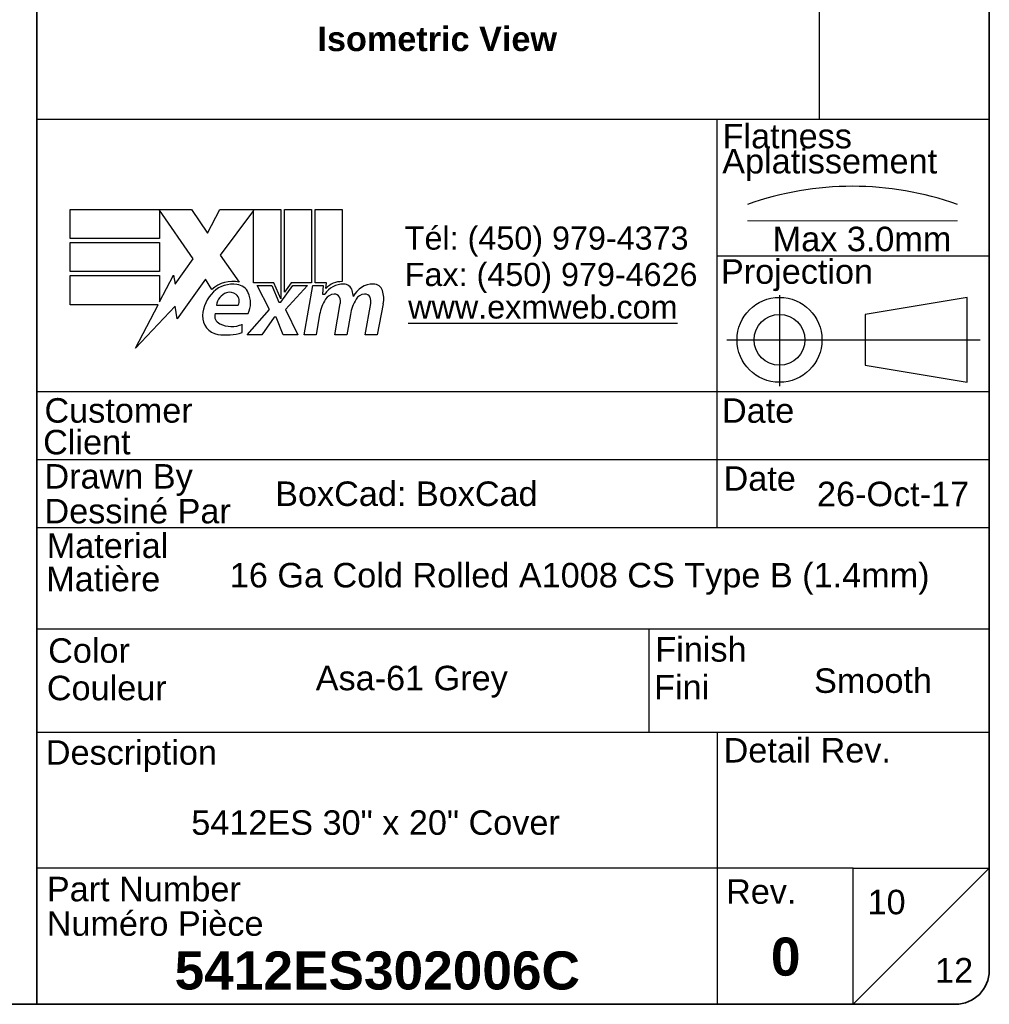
# Model space of a CAD drawing. Header units: inches. Extents: x 0 to 120, y -11 to 78.
# Tile 77 of 90: x 93 to 119, y 2 to 28. Entities that reach past the tile are written whole.
import ezdxf
from ezdxf.enums import TextEntityAlignment as Align

# ---------------------------------------------------------------- set-up
doc = ezdxf.new("R2010")
doc.units = ezdxf.units.IN
doc.header["$LTSCALE"] = 7.213522
doc.header["$MEASUREMENT"] = 0
doc.layers.get('0').update_dxf_attribs({"lineweight": 25})
for name, color, linetype, lineweight in [('Centerline(ANSI)', 7, 'Continuous', 25), ('Sketch Geometry(ANSI)', 7, 'Continuous', 25), ('Symbols(ANSI)', 7, 'Continuous', 25)]:
    doc.layers.add(name, color=color, linetype=linetype, lineweight=lineweight)
doc.styles.add('Current-ANSI', font='arial.ttf')
doc.styles.add('Dimension-ANSI', font='arialbd.ttf')
doc.styles.add('Text Style44', font='arialbd.ttf')
doc.styles.add('Text Style83', font='FRE3OF9X.TTF')

# ---------------------------------------------------------------- blocks, each defined once
blk = doc.blocks.new('Title Blocks EXM - ANSI B')
for p, q in [((13.3719, 3.063), (13.3719, 3.17)), ((13.3719, 3.17), (13.8179, 3.17)), ((13.8239, 2.989), (13.7009, 3.1679)), ((13.7009, 3.1679), (13.7009, 3.063)), ((13.8179, 3.17), (13.8766, 3.0829)), ((13.8766, 3.0829), (13.9229, 3.17)), ((13.9229, 3.17), (14.1459, 3.17)), ((14.0459, 3.1658), (13.9239, 3.0025)), ((14.0459, 2.9005), (14.0459, 3.1658)), ((14.1459, 3.17), (14.1459, 2.8416)), ((14.1599, 3.17), (14.2589, 3.17)), ((14.1599, 2.866), (14.1599, 3.17)), ((14.2589, 3.17), (14.2589, 2.9005)), ((14.2729, 3.17), (14.3719, 3.17)), ((14.2729, 2.9005), (14.2729, 3.17)), ((14.3719, 3.17), (14.3719, 2.905)), ((13.7009, 3.063), (13.3719, 3.063)), ((13.3719, 3.049), (13.7009, 3.049)), ((13.3719, 2.942), (13.3719, 3.049)), ((13.7009, 3.049), (13.7009, 2.942)), ((13.9239, 3.0025), (13.9929, 2.903)), ((13.7584, 2.8954), (13.8239, 2.989)), ((13.7009, 2.942), (13.3719, 2.942)), ((13.3719, 2.82), (13.3719, 2.927)), ((13.3719, 2.927), (13.7009, 2.927)), ((13.7009, 2.831), (13.7519, 2.929)), ((13.7009, 2.927), (13.7009, 2.831)), ((13.7519, 2.929), (13.7584, 2.8954)), ((13.8699, 2.9145), (13.7651, 2.7677)), ((13.893, 2.876), (13.8699, 2.9145)), ((14.1209, 2.9005), (14.0459, 2.9005)), ((14.1459, 2.8416), (14.1209, 2.9005)), ((14.1849, 2.9005), (14.1599, 2.866)), ((14.2589, 2.9005), (14.1849, 2.9005)), ((14.3139, 2.9005), (14.2729, 2.9005)), ((14.3121, 2.88), (14.3139, 2.9005)), ((14.0589, 2.891), (14.1129, 2.891)), ((14.1049, 2.802), (14.0589, 2.891)), ((14.1129, 2.891), (14.1389, 2.8297)), ((14.1459, 2.8297), (14.1904, 2.891)), ((14.2449, 2.891), (14.1639, 2.8026)), ((14.1904, 2.891), (14.2449, 2.891)), ((14.2319, 2.709), (14.264, 2.891)), ((14.264, 2.891), (14.3019, 2.891)), ((14.3019, 2.891), (14.2991, 2.859)), ((14.2991, 2.859), (14.3087, 2.859)), ((14.1389, 2.8297), (14.1459, 2.8297)), ((14.3449, 2.709), (14.3651, 2.824)), ((14.4568, 2.709), (14.4771, 2.824)), ((14.523, 2.8232), (14.5008, 2.709)), ((13.6951, 2.82), (13.3719, 2.82)), ((13.6123, 2.661), (13.6951, 2.82)), ((13.7585, 2.815), (13.6123, 2.661)), ((13.7651, 2.7677), (13.7585, 2.815)), ((13.9049, 2.788), (14.0269, 2.788)), ((13.9099, 2.818), (13.9899, 2.818)), ((14.0229, 2.709), (14.1049, 2.802)), ((14.1639, 2.8026), (14.2089, 2.709)), ((14.1219, 2.774), (14.0769, 2.709)), ((14.1299, 2.774), (14.1219, 2.774)), ((14.1549, 2.709), (14.1299, 2.774)), ((14.2891, 2.784), (14.2759, 2.709)), ((14.4021, 2.784), (14.3889, 2.709)), ((14.0049, 2.718), (14.0049, 2.748)), ((14.0769, 2.709), (14.0229, 2.709)), ((14.2089, 2.709), (14.1549, 2.709)), ((14.2759, 2.709), (14.2319, 2.709)), ((14.3889, 2.709), (14.3449, 2.709)), ((14.5008, 2.709), (14.4568, 2.709))]:
    blk.add_line(p, q)
for centre, radius, start, end in [((13.9683, 2.7958), 0.11, 77.079, 133.1785), ((13.9683, 2.7958), 0.0996, 80.4085, 134.1684), ((13.9805, 2.8435), 0.0507, 23.8445, 85.0802), ((14.3761, 2.8159), 0.08, 89.4776, 147.4114), ((14.3702, 2.825), 0.08, 88.7952, 136.5849), ((14.3766, 2.8621), 0.0338, 16.9928, 89.4776), ((14.4864, 2.814), 0.0819, 89.6788, 153.9508), ((14.4867, 2.8609), 0.035, 18.4748, 89.6788), ((13.9913, 2.772), 0.1327, 134.1684, 176.5646), ((13.9654, 2.8111), 0.056, 109.3797, 172.9975), ((13.959, 2.8295), 0.0365, 51.1652, 109.3797), ((13.9619, 2.8332), 0.0318, 331.4547, 51.1652), ((13.9409, 2.826), 0.094, 336.1555, 23.8445), ((14.3463, 2.8176), 0.042, 96.03, 147.5992), ((14.344, 2.8395), 0.02, 23.5571, 96.03), ((14.3171, 2.8439), 0.096, 3.6169, 16.9928), ((14.4583, 2.8176), 0.042, 96.1027, 147.6083), ((14.456, 2.8395), 0.02, 23.5487, 96.1027), ((14.4288, 2.8415), 0.096, 349, 18.4748), ((14.4417, 2.757), 0.155, 147.5992, 170), ((14.3248, 2.8311), 0.041, 350, 23.5571), ((14.5551, 2.7593), 0.155, 148.5584, 170.8257), ((14.4367, 2.8311), 0.041, 349.9922, 23.5487), ((13.9355, 2.7789), 0.032, 163.5261, 244.6784), ((13.9245, 2.776), 0.0658, 176.5646, 261.5605), ((13.9656, 2.8424), 0.1023, 244.6784, 292.5609), ((13.9446, 2.9112), 0.2024, 261.5605, 287.3343)]:
    blk.add_arc(centre, radius, start, end)
at = {"layer": 'Centerline(ANSI)', "linetype": 'Continuous', "lineweight": 18}
blk.add_line((15.8615, 3.1283), (16.6325, 3.1283), dxfattribs=at)
at = {"layer": 'Centerline(ANSI)', "linetype": 'Continuous'}
for p, q in [((15.979, 2.8548), (15.979, 2.5213)), ((15.7859, 2.691), (16.7169, 2.691))]:
    blk.add_line(p, q, dxfattribs=at)
at = {"layer": 'Sketch Geometry(ANSI)'}
for p, q in [((16.125, 10.687), (16.125, 3.5)), ((16.75, 10.562), (16.75, 0.375)), ((16.75, 3.5), (13.25, 3.5)), ((15.75, 2), (15.75, 3.5)), ((15.75, 3), (16.75, 3)), ((16.6692, 2.847), (16.2942, 2.7845)), ((16.6692, 2.535), (16.6692, 2.847)), ((16.2942, 2.7845), (16.2942, 2.5975)), ((16.2942, 2.5975), (16.6692, 2.535)), ((16.75, 2.5), (13.25, 2.5)), ((16.75, 2.25), (13.25, 2.25)), ((16.75, 2), (13.25, 2)), ((13.25, 1.6292), (16.75, 1.6292)), ((15.4988, 1.6292), (15.4988, 1.25)), ((13.25, 1.25), (16.75, 1.25)), ((15.75, 1.25), (15.75, 0.75)), ((15.75, 0.75), (13.25, 0.75)), ((16.25, 0.75), (15.75, 0.75)), ((15.75, 0.75), (15.75, 0.25)), ((16.25, 0.25), (16.25, 0.75)), ((16.25, 0.75), (16.75, 0.75)), ((16.25, 0.25), (16.75, 0.75)), ((16.625, 0.25), (13.25, 0.25))]:
    blk.add_line(p, q, dxfattribs=at)
at = {"layer": 'Sketch Geometry(ANSI)', "linetype": 'Continuous', "lineweight": 35}
for p in [(13.25, 8.625), (13.25, 0.25)]:
    blk.add_line(p, (13.25, 3.5), dxfattribs=at)
at = {"layer": 'Sketch Geometry(ANSI)'}
for radius in [0.156, 0.0935]:
    blk.add_circle((15.979, 2.691), radius, dxfattribs=at)
for centre, radius, start, end in [((16.247, 2.1118), 1.1434, 70.2973, 109.7027), ((16.625, 0.375), 0.125, 270, 0)]:
    blk.add_arc(centre, radius, start, end, dxfattribs=at)
at = {"layer": 'Symbols(ANSI)', "color": 7, "char_height": 0.09, "style": 'Current-ANSI'}
for s, insert, attachment_point in [('\\fArial|b1|i0;{\\H0.0900;Isometric View}', (14.2811, 3.8417), 1), ('Flatness', (15.7699, 3.3932), 7), ('Aplatissement', (15.7685, 3.2751), 7), ('Max 3.0mm', (15.9539, 3.0153), 7), ('Projection', (15.7637, 2.8698), 7), ('Customer', (13.2778, 2.3855), 7), ('Date', (15.7677, 2.385), 7), ('Client', (13.273, 2.269), 7), ('Drawn By', (13.2779, 2.1175), 7), ('Dessiné Par', (13.2779, 2.0156), 7), ('Material', (13.2861, 1.8886), 7), ('Matière', (13.2843, 1.7661), 7), ('Color', (13.2914, 1.5033), 7), ('Finish', (15.5226, 1.5076), 7), ('Couleur', (13.2867, 1.3658), 7), ('Fini', (15.5179, 1.37), 7), ('Detail Rev.', (15.7736, 1.137), 7), ('Description', (13.2829, 1.1031), 7), ('Part Number', (13.2867, 0.6271), 7), ('Numéro Pièce', (13.2862, 0.5004), 7)]:
    blk.add_mtext(s, dxfattribs=dict(at, insert=insert, attachment_point=attachment_point))
at = {"layer": 'Symbols(ANSI)', "color": 7, "insert": (14.6019, 3.1074), "char_height": 0.085, "attachment_point": 1, "line_spacing_factor": 0.944221, "style": 'Current-ANSI'}
blk.add_mtext('\\fArial|b0|i0;{\\H0.0850;Tél: (450) 979-4373\\PFax: (450) 979-4626}', dxfattribs=at)
at = {"layer": 'Symbols(ANSI)', "color": 5, "true_color": 0x0000ff, "insert": (14.6145, 2.8542), "char_height": 0.085, "attachment_point": 1, "style": 'Dimension-ANSI'}
blk.add_mtext('\\fArial|b0|i0;{\\H0.0850;\\Lwww.exmweb.com}', dxfattribs=at)
at = {"layer": 'Symbols(ANSI)', "color": 7, "char_height": 0.09, "style": 'Current-ANSI'}
for s, insert, width, attachment_point in [('Date', (15.7734, 2.1356), 0.265541, 7), ('BoxCad: BoxCad', (14.1257, 2.1251), 1.623619, 4), ('Rev.', (15.7827, 0.6181), 0.258544, 7)]:
    blk.add_mtext(s, dxfattribs=dict(at, insert=insert, width=width, attachment_point=attachment_point))
at = {"layer": 'Symbols(ANSI)', "color": 7, "style": 'Current-ANSI'}
for tag, p in [('REV1', (13.3753, 10.3127)), ('REV1DATE', (15.7496, 10.31)), ('REV1BY', (16.4371, 10.3133)), ('REV2', (13.3734, 9.9377)), ('REV2DATE', (15.7475, 9.9406)), ('REV2BY', (16.4372, 9.9385)), ('REV3', (13.3741, 9.563)), ('REV3DATE', (15.7516, 9.563)), ('REV3BY', (16.4372, 9.5635)), ('REV4', (13.3766, 9.1879)), ('REV4DATE', (15.7516, 9.1879)), ('REV4BY', (16.4411, 9.1885)), ('REV5', (13.3734, 8.8129)), ('REV5DATE', (15.7516, 8.8129)), ('REV5BY', (16.4379, 8.8113)), ('MFG_APPROVED_DATE', (16.3934, 2.3745)), ('DETAIL_REV', (16.2494, 0.9257))]:
    blk.add_attdef(tag, text='', height=0.09, dxfattribs=at).set_placement(p, align=Align.MIDDLE_CENTER)
for tag, p in [('REV1DESC', (13.5255, 10.3098)), ('REV2DESC', (13.5253, 9.9374)), ('REV3DESC', (13.528, 9.5635)), ('REV4DESC', (13.533, 9.1903)), ('REV5DESC', (13.5322, 8.8113)), ('COMPANY', (14.1202, 2.375))]:
    blk.add_attdef(tag, text='', height=0.09, dxfattribs=at).set_placement(p, align=Align.MIDDLE_LEFT)
at = {"layer": 'Symbols(ANSI)', "color": 7, "style": 'Text Style83'}
blk.add_attdef('BARCODE_001', (16.6427, 3.9376), '', height=0.4, rotation=90, dxfattribs=at)
at = {"layer": 'Symbols(ANSI)', "color": 7}
for tag, p, height, style in [('IDW_DATE_001', (16.1168, 2.0799), 0.09, 'Current-ANSI'), ('MATERIEL_001', (13.9591, 1.7815), 0.09, 'Current-ANSI'), ('COLOR_001', (14.2747, 1.4037), 0.09, 'Current-ANSI'), ('FINISH_001', (16.106, 1.3941), 0.09, 'Current-ANSI'), ('IDW_DESC_001', (13.8175, 0.8726), 0.09, 'Current-ANSI'), ('Sheet_Number_001', (16.3026, 0.5807), 0.09, 'Current-ANSI'), ('IDW_REV_001', (15.9474, 0.3552), 0.14, 'Text Style44'), ('IDW_NAME_001', (13.756, 0.3043), 0.14, 'Text Style44'), ('Number_of_sheets_001', (16.5509, 0.3301), 0.09, 'Current-ANSI')]:
    blk.add_attdef(tag, p, '', height=height, dxfattribs=dict(at, style=style))
blk = doc.blocks.new('Borders 10_EXM - B (Inch)')
at = {"layer": 'Sketch Geometry(ANSI)', "linetype": 'Continuous', "lineweight": 35}
for p, q in [((16.5229, 0.3795), (16.5229, 10.5665)), ((0.3979, 0.2545), (16.3979, 0.2545))]:
    blk.add_line(p, q, dxfattribs=at)
blk.add_arc((16.3979, 0.3795), 0.125, 270, 0, dxfattribs=at)
at = {"layer": 'Symbols(ANSI)', "color": 7, "style": 'Current-ANSI'}
blk.add_attdef('FILENAME_AND_PATH_001', (6.0203, 10.7181), '', height=0.09, dxfattribs=at)

msp = doc.modelspace()

# ---------------------------------------------------------------- block references
at = {"xscale": 7.213521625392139, "yscale": 7.213521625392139, "zscale": 7.213521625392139}
msp.add_blockref('Borders 10_EXM - B (Inch)', (0, 0), dxfattribs=at)
ref = msp.add_blockref('Title Blocks EXM - ANSI B', (-1.6385, 0.0328), dxfattribs=dict(xscale=7.213521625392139, yscale=7.213521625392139, zscale=7.213521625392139))
ref.add_attrib('COLOR_001', 'Asa-61 Grey', (101.3325, 10.1585), dxfattribs={"layer": 'Symbols(ANSI)', "color": 7, "height": 0.649217, "style": 'Current-ANSI'})
ref.add_attrib('IDW_DATE_001', '26-Oct-17', (114.6202, 15.0361), dxfattribs={"layer": 'Symbols(ANSI)', "color": 7, "height": 0.64922, "style": 'Current-ANSI'})
ref.add_attrib('IDW_REV_001', '0', (113.3982, 2.5953), dxfattribs={"layer": 'Symbols(ANSI)', "color": 7, "height": 1.0099, "style": 'Text Style44'})
ref.add_attrib('Sheet_Number_001', '10', (115.9605, 4.2218), dxfattribs={"layer": 'Symbols(ANSI)', "color": 7, "height": 0.64922, "style": 'Current-ANSI'})
ref.add_attrib('Number_of_sheets_001', '12', (117.7514, 2.414), dxfattribs={"layer": 'Symbols(ANSI)', "color": 7, "height": 0.64922, "style": 'Current-ANSI'})
ref.add_attrib('IDW_DESC_001', '5412ES 30" x 20" Cover', (98.0341, 6.3276), dxfattribs={"layer": 'Symbols(ANSI)', "color": 7, "height": 0.649217, "style": 'Current-ANSI'})
ref.add_attrib('IDW_NAME_001', '5412ES302006C', (97.5904, 2.2282), dxfattribs={"layer": 'Symbols(ANSI)', "color": 7, "height": 1.009893, "style": 'Text Style44'})
ref.add_attrib('FINISH_001', 'Smooth', (114.5424, 10.089), dxfattribs={"layer": 'Symbols(ANSI)', "color": 7, "height": 0.64922, "style": 'Current-ANSI'})
ref.add_attrib('MATERIEL_001', '16 Ga Cold Rolled A1008 CS Type B (1.4mm)', (99.0555, 12.8839), dxfattribs={"layer": 'Symbols(ANSI)', "color": 7, "height": 0.649217, "style": 'Current-ANSI'})

doc.saveas('drawing.dxf')
